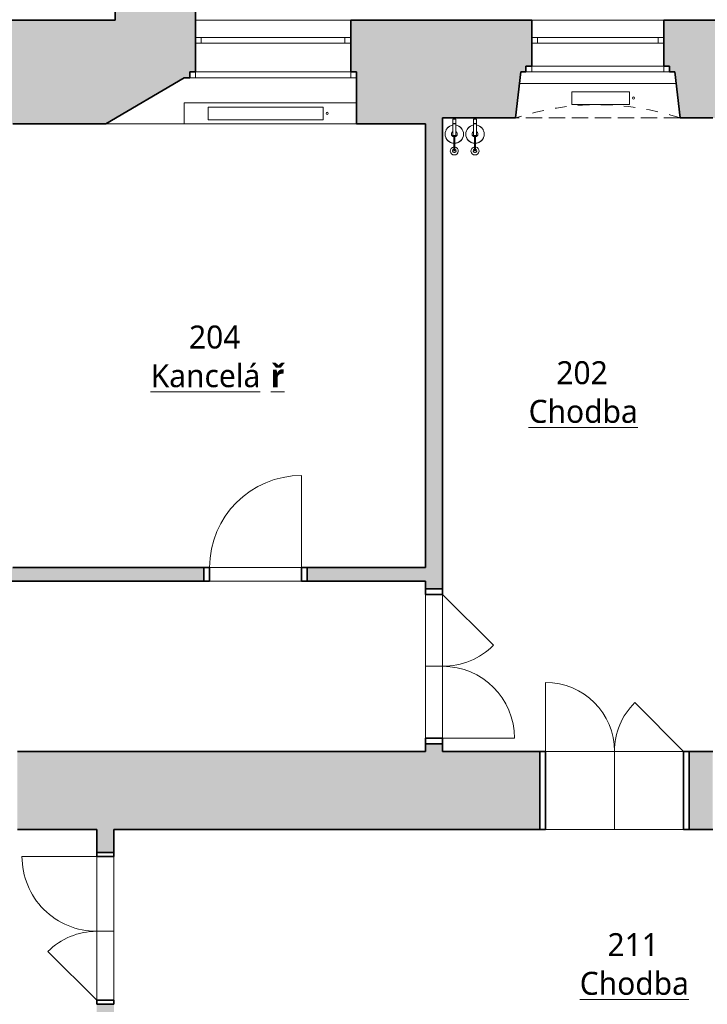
# Model space of a CAD drawing. Header units: metres. Extents: x -0.2 to 46.9, y -1.3 to 28.
# Tile 4 of 29: x 4.6 to 10.6, y 6.2 to 14.8. Entities that reach past the tile are written whole.
import ezdxf

# ---------------------------------------------------------------- set-up
doc = ezdxf.new("R2010")
doc.units = ezdxf.units.M
doc.linetypes.add('AV - Cerch_ 1 tecka 4mm', pattern=[0.006, 0.004, -0.001, 0, -0.001])
doc.layers.add('AV-MISTNOSTI', color=5, linetype='Continuous', lineweight=5, true_color=0x0000ff)
for name, color, linetype, lineweight in [('AV-SRAFY', 7, 'Continuous', 35), ('AV-STAVBA', 7, 'Continuous', 18), ('AV-VYBAVENI', 7, 'Continuous', 18)]:
    doc.layers.add(name, color=color, linetype=linetype, lineweight=lineweight)
doc.styles.add('Trebuchet MS_B', font='trebuc.ttf', dxfattribs={"height": 0.2})

# ---------------------------------------------------------------- blocks, each defined once
blk = doc.blocks.new('DO_2-L_Obl__členěné_222 - 1250x2750-981085-2NP')
at = {"layer": 'AV-STAVBA', "color": 254, "true_color": 0xcccccc}
for p, q in [((0.625, 0.57), (0.625, -0.055)), ((-0.625, -0.055), (-0.1831, 0.3869)), ((-0.625, -0.055), (0.625, -0.055)), ((-0.625, -0.205), (-0.625, -0.055)), ((0, -0.055), (0, -0.205)), ((0.625, -0.205), (0.625, -0.055)), ((-0.675, -0.205), (-0.625, -0.205)), ((-0.625, -0.205), (0.625, -0.205)), ((0.625, -0.205), (0.675, -0.205))]:
    blk.add_line(p, q, dxfattribs=at)
at = {"layer": 'AV-STAVBA', "color": 254, "lineweight": 35, "true_color": 0xcccccc}
for p, q in [((-0.625, -0.055), (-0.675, -0.055)), ((-0.675, -0.055), (-0.675, -0.205)), ((-0.625, -0.205), (-0.625, -0.055)), ((0.675, -0.055), (0.625, -0.055)), ((0.625, -0.055), (0.625, -0.205)), ((0.675, -0.205), (0.675, -0.055)), ((-0.675, -0.205), (-0.625, -0.205)), ((0.625, -0.205), (0.675, -0.205))]:
    blk.add_line(p, q, dxfattribs=at)
at = {"layer": 'AV-STAVBA', "color": 254, "linetype": 'AV - Cerch_ 1 tecka 4mm', "true_color": 0xcccccc}
for p, q in [((-0.625, -0.055), (0.625, -0.055)), ((-0.675, -0.205), (0.675, -0.205)), ((-0.625, -0.205), (0.625, -0.205))]:
    blk.add_line(p, q, dxfattribs=at)
at = {"layer": 'AV-STAVBA', "color": 254, "true_color": 0xcccccc}
for centre, start, end in [((0.625, -0.055), 90, 180), ((-0.625, -0.055), 360, 45)]:
    blk.add_arc(centre, 0.625, start, end, dxfattribs=at)
blk = doc.blocks.new('DO_1-L_Obl__členěné_1111 - 800x2020_100-969883-2NP')
at = {"layer": 'AV-STAVBA', "color": 254, "true_color": 0xcccccc}
for p, q in [((0.4, 0.73), (0.4, -0.07)), ((-0.4, -0.07), (0.4, -0.07)), ((-0.4, -0.19), (-0.4, -0.07)), ((0.4, -0.19), (0.4, -0.07)), ((0.4, -0.07), (0.4, -0.19)), ((-0.45, -0.19), (-0.4, -0.19)), ((-0.4, -0.19), (0.4, -0.19)), ((0.4, -0.19), (0.45, -0.19))]:
    blk.add_line(p, q, dxfattribs=at)
at = {"layer": 'AV-STAVBA', "color": 254, "lineweight": 35, "true_color": 0xcccccc}
for p, q in [((-0.4, -0.07), (-0.45, -0.07)), ((-0.45, -0.07), (-0.45, -0.19)), ((-0.4, -0.19), (-0.4, -0.07)), ((0.45, -0.07), (0.4, -0.07)), ((0.4, -0.07), (0.4, -0.19)), ((0.45, -0.19), (0.45, -0.07)), ((-0.45, -0.19), (-0.4, -0.19)), ((0.4, -0.19), (0.45, -0.19))]:
    blk.add_line(p, q, dxfattribs=at)
at = {"layer": 'AV-STAVBA', "color": 254, "linetype": 'AV - Cerch_ 1 tecka 4mm', "true_color": 0xcccccc}
for p, q in [((-0.4, -0.07), (0.4, -0.07)), ((-0.45, -0.19), (0.45, -0.19)), ((-0.4, -0.19), (0.4, -0.19))]:
    blk.add_line(p, q, dxfattribs=at)
at = {"layer": 'AV-STAVBA', "color": 254, "true_color": 0xcccccc}
blk.add_arc((0.4, -0.07), 0.8, 90, 180, dxfattribs=at)
blk = doc.blocks.new('DO_2-P_Obl__členěné_222 - 1200x2700_zdobné-984504-2NP')
at = {"layer": 'AV-STAVBA', "color": 254, "true_color": 0xcccccc}
for p, q in [((-0.6, 0.81), (-0.6, 0.21)), ((0.6, 0.21), (0.1757, 0.6343)), ((-0.6, 0.21), (0.6, 0.21)), ((-0.6, -0.47), (-0.6, 0.21)), ((0, 0.21), (0, -0.47)), ((0.6, -0.47), (0.6, 0.21)), ((-0.65, -0.47), (-0.6, -0.47)), ((-0.6, -0.47), (0.6, -0.47)), ((0.6, -0.47), (0.65, -0.47))]:
    blk.add_line(p, q, dxfattribs=at)
at = {"layer": 'AV-STAVBA', "color": 254, "lineweight": 35, "true_color": 0xcccccc}
for p, q in [((-0.6, 0.21), (-0.65, 0.21)), ((-0.65, 0.21), (-0.65, -0.47)), ((-0.6, -0.47), (-0.6, 0.21)), ((0.65, 0.21), (0.6, 0.21)), ((0.6, 0.21), (0.6, -0.47)), ((0.65, -0.47), (0.65, 0.21)), ((-0.65, -0.47), (-0.6, -0.47)), ((0.6, -0.47), (0.65, -0.47))]:
    blk.add_line(p, q, dxfattribs=at)
at = {"layer": 'AV-STAVBA', "color": 254, "linetype": 'AV - Cerch_ 1 tecka 4mm', "true_color": 0xcccccc}
for p, q in [((-0.6, 0.21), (0.6, 0.21)), ((-0.65, -0.47), (0.65, -0.47)), ((-0.6, -0.47), (0.6, -0.47))]:
    blk.add_line(p, q, dxfattribs=at)
at = {"layer": 'AV-STAVBA', "color": 254, "true_color": 0xcccccc}
for centre, start, end in [((-0.6, 0.21), 360, 90), ((0.6, 0.21), 135, 180)]:
    blk.add_arc(centre, 0.6, start, end, dxfattribs=at)
blk = doc.blocks.new('DO_2-L_Ocel_ - 1250x1970-985152-2NP')
at = {"layer": 'AV-STAVBA', "color": 254, "true_color": 0xcccccc}
for p, q in [((0.65, 0.7249), (0.65, 0.075)), ((-0.6, 0.075), (-0.1757, 0.4993)), ((-0.635, 0.075), (-0.635, -0.075)), ((-0.6, 0.075), (0.65, 0.075)), ((0, 0.075), (0, -0.075)), ((0.685, 0.075), (0.685, -0.075)), ((-0.6, -0.075), (0.65, -0.075))]:
    blk.add_line(p, q, dxfattribs=at)
at = {"layer": 'AV-STAVBA', "color": 254, "lineweight": 35, "true_color": 0xcccccc}
for p, q in [((-0.6, 0.075), (-0.635, 0.075)), ((-0.635, 0.075), (-0.635, -0.075)), ((-0.6, -0.075), (-0.6, 0.075)), ((0.685, 0.075), (0.65, 0.075)), ((0.65, 0.075), (0.65, -0.075)), ((0.685, -0.075), (0.685, 0.075)), ((-0.635, -0.075), (-0.6, -0.075)), ((0.65, -0.075), (0.685, -0.075))]:
    blk.add_line(p, q, dxfattribs=at)
at = {"layer": 'AV-STAVBA', "color": 254, "linetype": 'AV - Cerch_ 1 tecka 4mm', "true_color": 0xcccccc}
for p, q in [((-0.635, 0.075), (0.685, 0.075)), ((-0.6, 0.075), (0.65, 0.075)), ((-0.635, -0.075), (0.685, -0.075)), ((-0.6, -0.075), (0.65, -0.075))]:
    blk.add_line(p, q, dxfattribs=at)
at = {"layer": 'AV-STAVBA', "color": 254, "true_color": 0xcccccc}
for centre, radius, start, end in [((0.6499, 0.075), 0.6499, 89.9951, 180), ((-0.6, 0.075), 0.6, 360, 45)]:
    blk.add_arc(centre, radius, start, end, dxfattribs=at)
blk = doc.blocks.new('WI_2-2_dvojité s příčlemi_bez středního sloupku - 1150x2350-1158680-2NP')
at = {"layer": 'AV-STAVBA', "color": 254, "linetype": 'AV - Cerch_ 1 tecka 4mm', "lineweight": 13, "true_color": 0xcccccc}
for p, q in [((-0.575, 0.425), (0.575, 0.425)), ((-0.625, -0.425), (0.625, -0.425))]:
    blk.add_line(p, q, dxfattribs=at)
at = {"layer": 'AV-STAVBA', "color": 254, "true_color": 0xcccccc}
for p, q in [((-0.575, 0.225), (-0.575, 0.275)), ((-0.575, 0.275), (0.575, 0.275)), ((-0.525, 0.225), (-0.525, 0.275)), ((0.525, 0.225), (0.525, 0.275)), ((0.575, 0.225), (0.575, 0.275)), ((-0.575, 0.225), (0.575, 0.225)), ((-0.625, 0.025), (-0.625, -0.025)), ((-0.625, 0.025), (0.625, 0.025)), ((-0.575, 0.025), (-0.575, -0.025)), ((0.575, 0.025), (0.575, -0.025)), ((0.625, 0.025), (0.625, -0.025)), ((-0.625, -0.025), (0.625, -0.025))]:
    blk.add_line(p, q, dxfattribs=at)
blk = doc.blocks.new('GM_Nika se zkoseným ostěním a klenutým nadpražím - 1000x1500-1158163-2NP')
at = {"layer": 'AV-STAVBA', "color": 254, "linetype": 'AV - Cerch_ 1 tecka 4mm', "lineweight": 13, "true_color": 0xcccccc}
for p, q in [((0.67, 0.425), (-0.67, 0.425)), ((0.715, -0.425), (-0.715, -0.425))]:
    blk.add_line(p, q, dxfattribs=at)
blk.add_arc((0, -2.6053), 2.2945, 71.84343, 108.15657, dxfattribs=at)
blk = doc.blocks.new('GM_Nika_zkosené ostění - 1362_5x-1160296-2NP')
at = {"layer": 'AV-STAVBA', "color": 254, "linetype": 'AV - Cerch_ 1 tecka 4mm', "lineweight": 13, "true_color": 0xcccccc}
blk.add_line((-0.59, 0.425), (0.84, 0.425), dxfattribs=at)
blk = doc.blocks.new('WI_2-2_dvojité s příčlemi_bez středního sloupku - 1350x2350-1164986-2NP')
at = {"layer": 'AV-STAVBA', "color": 254, "linetype": 'AV - Cerch_ 1 tecka 4mm', "lineweight": 13, "true_color": 0xcccccc}
for p, q in [((-0.675, 0.45), (0.675, 0.45)), ((-0.725, -0.45), (0.725, -0.45))]:
    blk.add_line(p, q, dxfattribs=at)
at = {"layer": 'AV-STAVBA', "color": 254, "true_color": 0xcccccc}
for p, q in [((-0.675, 0.25), (-0.675, 0.3)), ((-0.675, 0.3), (0.675, 0.3)), ((-0.625, 0.25), (-0.625, 0.3)), ((0.625, 0.25), (0.625, 0.3)), ((0.675, 0.25), (0.675, 0.3)), ((-0.675, 0.25), (0.675, 0.25)), ((-0.725, 0), (-0.725, -0.05)), ((-0.725, 0), (0.725, 0)), ((-0.725, -0.05), (0.725, -0.05)), ((-0.675, 0), (-0.675, -0.05)), ((0.675, 0), (0.675, -0.05)), ((0.725, 0), (0.725, -0.05))]:
    blk.add_line(p, q, dxfattribs=at)
blk = doc.blocks.new('GM_Nika_zkosené ostění_jednostranné - 1500x3350-1167878-2NP')
at = {"layer": 'AV-STAVBA', "color": 254, "linetype": 'AV - Cerch_ 1 tecka 4mm', "lineweight": 13, "true_color": 0xcccccc}
blk.add_line((-1.305, -0.45), (1.225, -0.45), dxfattribs=at)
blk = doc.blocks.new('GM_Nika_obdélníková - 1500x900-1515694-2NP')
at = {"layer": 'AV-STAVBA', "color": 254, "linetype": 'AV - Cerch_ 1 tecka 4mm', "true_color": 0xcccccc}
blk.add_line((-0.75, 0.45), (0.75, 0.45), dxfattribs=at)
blk = doc.blocks.new('GM_Hasicí přístroj - Hasici pristroj-V2-2NP')
at = {"layer": 'AV-STAVBA', "color": 254, "lineweight": 13, "true_color": 0xcccccc}
for p, q in [((-0.0421, 0.0036), (-0.1007, 0.0036)), ((-0.0421, 0.0111), (0.0579, 0.0111)), ((-0.0421, 0.0111), (-0.0421, -0.0139)), ((0.0579, 0.0111), (0.0605, 0.0111)), ((0.0579, 0.0111), (0.0579, -0.0139)), ((0.0605, 0.0111), (0.0979, 0.0111)), ((0.0605, 0.0111), (0.0605, -0.0139)), ((0.0979, 0.0111), (0.0979, -0.0139)), ((-0.1007, -0.0064), (-0.0421, -0.0064)), ((0.0579, -0.0139), (-0.0421, -0.0139)), ((0.0605, -0.0139), (0.0579, -0.0139)), ((0.0979, -0.0139), (0.0605, -0.0139))]:
    blk.add_line(p, q, dxfattribs=at)
at = {"layer": 'AV-STAVBA', "color": 254, "lineweight": 13, "true_color": 0xcccccc, "flags": 128}
for points in [[(-0.1007, 0.0036), (-0.1035, 0.0036), (-0.1063, 0.0036), (-0.1092, 0.0036), (-0.112, 0.0036), (-0.1149, 0.0036), (-0.1177, 0.0036), (-0.1205, 0.0036), (-0.1233, 0.0036), (-0.126, 0.0036), (-0.1288, 0.0036), (-0.1315, 0.0036), (-0.1341, 0.0036), (-0.1367, 0.0036), (-0.1393, 0.0036), (-0.1418, 0.0036), (-0.1443, 0.0036), (-0.1467, 0.0036), (-0.149, 0.0036), (-0.1513, 0.0036), (-0.1535, 0.0036), (-0.1556, 0.0036), (-0.1577, 0.0036), (-0.1596, 0.0036), (-0.1615, 0.0036), (-0.1633, 0.0036), (-0.165, 0.0036), (-0.1667, 0.0036), (-0.1682, 0.0036), (-0.1696, 0.0036), (-0.1709, 0.0036), (-0.1714, 0.0036)], [(-0.1714, -0.0064), (-0.1701, -0.0064), (-0.1687, -0.0064), (-0.1673, -0.0064), (-0.1657, -0.0064), (-0.164, -0.0064), (-0.1622, -0.0064), (-0.1604, -0.0064), (-0.1584, -0.0064), (-0.1564, -0.0064), (-0.1543, -0.0064), (-0.1522, -0.0064), (-0.1499, -0.0064), (-0.1476, -0.0064), (-0.1452, -0.0064), (-0.1428, -0.0064), (-0.1403, -0.0064), (-0.1377, -0.0064), (-0.1351, -0.0064), (-0.1325, -0.0064), (-0.1298, -0.0064), (-0.1271, -0.0064), (-0.1244, -0.0064), (-0.1216, -0.0064), (-0.1188, -0.0064), (-0.116, -0.0064), (-0.1131, -0.0064), (-0.1103, -0.0064), (-0.1074, -0.0064), (-0.1046, -0.0064), (-0.1018, -0.0064), (-0.1007, -0.0064)]]:
    blk.add_lwpolyline(points, dxfattribs=at)
at = {"layer": 'AV-STAVBA', "color": 254, "lineweight": 13, "true_color": 0xcccccc}
for centre, radius, start, end in [((-0.1772, -0.0014), 0.035, 7.23753, 180), ((-0.1764, -0.0014), 0.015, 18.64917, 180), ((-0.1764, -0.0014), 0.015, 165, 180), ((-0.1764, -0.0014), 0.015, 105, 134.93615), ((-0.1714, -0.0014), 0.005, 150, 180), ((-0.1714, -0.0014), 0.005, 90, 120), ((-0.1764, -0.0014), 0.015, 45.06385, 75), ((-0.1764, -0.0014), 0.015, 18.64917, 44.93615), ((-0.0307, -0.0014), 0.08, 90, 176.37662), ((-0.0307, -0.0014), 0.08, 159.97132, 176.42822), ((-0.0307, -0.0014), 0.08, 114.97132, 155.02868), ((-0.0307, -0.0014), 0.08, 90, 110.02868), ((-0.0307, -0.0014), 0.025, 90, 169.20034), ((-0.0307, -0.0014), 0.08, 69.97132, 90), ((-0.0307, -0.0014), 0.08, 9.18677, 90), ((-0.0307, -0.0014), 0.025, 30, 90), ((-0.0307, -0.0014), 0.08, 24.97132, 65.02868), ((-0.0307, -0.0014), 0.08, 9.05555, 20.02868), ((-0.1772, -0.0014), 0.035, 180, 351.96894), ((-0.1764, -0.0014), 0.015, 174.95011, 180), ((-0.1764, -0.0014), 0.015, 180, 185.04989), ((-0.1764, -0.0014), 0.015, 180, 224.93615), ((-0.1764, -0.0014), 0.015, 180, 341.97651), ((-0.1764, -0.0014), 0.015, 240, 270), ((-0.1714, -0.0014), 0.005, 180, 210), ((-0.1714, -0.0014), 0.005, 240, 285), ((-0.1764, -0.0014), 0.015, 330, 341.97651), ((-0.0307, -0.0014), 0.08, 183.5619, 199.1942), ((-0.0307, -0.0014), 0.08, 183.6137, 270), ((-0.0307, -0.0014), 0.08, 204.97132, 245.02868), ((-0.0307, -0.0014), 0.08, 249.97132, 270), ((-0.0307, -0.0014), 0.025, 190.79953, 270), ((-0.0307, -0.0014), 0.025, 270, 330), ((-0.0307, -0.0014), 0.08, 270, 350.81323), ((-0.0307, -0.0014), 0.08, 270, 290.02868), ((-0.0307, -0.0014), 0.08, 294.97132, 335.02868), ((-0.0307, -0.0014), 0.08, 340.8058, 350.94445)]:
    blk.add_arc(centre, radius, start, end, dxfattribs=at)
for points, knots in [([(-0.1764, -0.0014), (-0.1764, -0.0009), (-0.1762, 0.0003), (-0.1753, 0.0019), (-0.1742, 0.0028), (-0.1731, 0.0033), (-0.1725, 0.0034), (-0.1723, 0.0035)], [0, 0, 0, 0, 0.1111111, 0.2222222, 0.3333333, 0.3888889, 0.4444444, 0.4444444, 0.4444444, 0.4444444]), ([(-0.1689, -0.0058), (-0.1692, -0.0059), (-0.1697, -0.0062), (-0.1705, -0.0064), (-0.1714, -0.0065), (-0.1723, -0.0064), (-0.1731, -0.0062), (-0.1742, -0.0057), (-0.1753, -0.0047), (-0.1762, -0.0032), (-0.1764, -0.002), (-0.1764, -0.0014)], [0.3333333, 0.3333333, 0.3333333, 0.3333333, 0.3888889, 0.4444444, 0.5, 0.5555556, 0.6111111, 0.6666667, 0.7777778, 0.8888889, 1, 1, 1, 1])]:
    blk.add_open_spline(points, degree=3, knots=knots, dxfattribs=at)
for points in [[(-0.1004, -0.0014), (-0.1004, -0.0009), (-0.1004, 0.0003), (-0.1005, 0.0018), (-0.1005, 0.003), (-0.1006, 0.0034), (-0.1006, 0.0035)], [(-0.1006, -0.0064), (-0.1006, -0.0063), (-0.1005, -0.0059), (-0.1005, -0.0047), (-0.1004, -0.0032), (-0.1004, -0.002), (-0.1004, -0.0014)]]:
    blk.add_open_spline(points, degree=3, dxfattribs=at)
blk = doc.blocks.new('GM_Hasicí přístroj - Hasici pristroj-V3-2NP')
at = {"layer": 'AV-STAVBA', "color": 254, "lineweight": 13, "true_color": 0xcccccc}
for p, q in [((-0.0421, 0.0036), (-0.1007, 0.0036)), ((-0.0421, 0.0111), (0.0579, 0.0111)), ((-0.0421, 0.0111), (-0.0421, -0.0139)), ((0.0579, 0.0111), (0.0605, 0.0111)), ((0.0579, 0.0111), (0.0579, -0.0139)), ((0.0605, 0.0111), (0.0979, 0.0111)), ((0.0605, 0.0111), (0.0605, -0.0139)), ((0.0979, 0.0111), (0.0979, -0.0139)), ((-0.1007, -0.0064), (-0.0421, -0.0064)), ((0.0579, -0.0139), (-0.0421, -0.0139)), ((0.0605, -0.0139), (0.0579, -0.0139)), ((0.0979, -0.0139), (0.0605, -0.0139))]:
    blk.add_line(p, q, dxfattribs=at)
at = {"layer": 'AV-STAVBA', "color": 254, "lineweight": 13, "true_color": 0xcccccc, "flags": 128}
for points in [[(-0.1007, 0.0036), (-0.1035, 0.0036), (-0.1063, 0.0036), (-0.1092, 0.0036), (-0.112, 0.0036), (-0.1149, 0.0036), (-0.1177, 0.0036), (-0.1205, 0.0036), (-0.1233, 0.0036), (-0.126, 0.0036), (-0.1288, 0.0036), (-0.1315, 0.0036), (-0.1341, 0.0036), (-0.1367, 0.0036), (-0.1393, 0.0036), (-0.1418, 0.0036), (-0.1443, 0.0036), (-0.1467, 0.0036), (-0.149, 0.0036), (-0.1513, 0.0036), (-0.1535, 0.0036), (-0.1556, 0.0036), (-0.1577, 0.0036), (-0.1596, 0.0036), (-0.1615, 0.0036), (-0.1633, 0.0036), (-0.165, 0.0036), (-0.1667, 0.0036), (-0.1682, 0.0036), (-0.1696, 0.0036), (-0.1709, 0.0036), (-0.1714, 0.0036)], [(-0.1714, -0.0064), (-0.1701, -0.0064), (-0.1687, -0.0064), (-0.1673, -0.0064), (-0.1657, -0.0064), (-0.164, -0.0064), (-0.1622, -0.0064), (-0.1604, -0.0064), (-0.1584, -0.0064), (-0.1564, -0.0064), (-0.1543, -0.0064), (-0.1522, -0.0064), (-0.1499, -0.0064), (-0.1476, -0.0064), (-0.1452, -0.0064), (-0.1428, -0.0064), (-0.1403, -0.0064), (-0.1377, -0.0064), (-0.1351, -0.0064), (-0.1325, -0.0064), (-0.1298, -0.0064), (-0.1271, -0.0064), (-0.1244, -0.0064), (-0.1216, -0.0064), (-0.1188, -0.0064), (-0.116, -0.0064), (-0.1131, -0.0064), (-0.1103, -0.0064), (-0.1074, -0.0064), (-0.1046, -0.0064), (-0.1018, -0.0064), (-0.1007, -0.0064)]]:
    blk.add_lwpolyline(points, dxfattribs=at)
at = {"layer": 'AV-STAVBA', "color": 254, "lineweight": 13, "true_color": 0xcccccc}
for centre, radius, start, end in [((-0.1772, -0.0014), 0.035, 7.23753, 180), ((-0.1764, -0.0014), 0.015, 18.64917, 180), ((-0.1764, -0.0014), 0.015, 165, 180), ((-0.1764, -0.0014), 0.015, 105, 134.93615), ((-0.1714, -0.0014), 0.005, 150, 180), ((-0.1714, -0.0014), 0.005, 90, 120), ((-0.1764, -0.0014), 0.015, 45.06385, 75), ((-0.1764, -0.0014), 0.015, 18.64917, 44.93615), ((-0.0307, -0.0014), 0.08, 90, 176.37662), ((-0.0307, -0.0014), 0.08, 159.2851, 176.42822), ((-0.0307, -0.0014), 0.08, 114.97132, 155.02868), ((-0.0307, -0.0014), 0.08, 90, 110.02868), ((-0.0307, -0.0014), 0.025, 90, 169.20034), ((-0.0307, -0.0014), 0.08, 69.97132, 90), ((-0.0307, -0.0014), 0.08, 9.18677, 90), ((-0.0307, -0.0014), 0.025, 30, 90), ((-0.0307, -0.0014), 0.08, 24.97132, 65.02868), ((-0.0307, -0.0014), 0.08, 9.05555, 20.02868), ((-0.1772, -0.0014), 0.035, 180, 351.96894), ((-0.1764, -0.0014), 0.015, 174.95011, 180), ((-0.1764, -0.0014), 0.015, 180, 185.04989), ((-0.1764, -0.0014), 0.015, 180, 224.93615), ((-0.1764, -0.0014), 0.015, 180, 341.97651), ((-0.1764, -0.0014), 0.015, 240, 270), ((-0.1714, -0.0014), 0.005, 180, 210), ((-0.1714, -0.0014), 0.005, 240, 285), ((-0.1764, -0.0014), 0.015, 330, 341.97651), ((-0.0307, -0.0014), 0.08, 183.5619, 200.02868), ((-0.0307, -0.0014), 0.08, 183.6137, 270), ((-0.0307, -0.0014), 0.08, 204.97132, 245.02868), ((-0.0307, -0.0014), 0.08, 249.97132, 270), ((-0.0307, -0.0014), 0.025, 190.79953, 270), ((-0.0307, -0.0014), 0.025, 270, 330), ((-0.0307, -0.0014), 0.08, 270, 350.81323), ((-0.0307, -0.0014), 0.08, 270, 290.02868), ((-0.0307, -0.0014), 0.08, 294.97132, 335.02868), ((-0.0307, -0.0014), 0.08, 339.97132, 350.94445)]:
    blk.add_arc(centre, radius, start, end, dxfattribs=at)
for points, knots in [([(-0.1764, -0.0014), (-0.1764, -0.0009), (-0.1762, 0.0003), (-0.1753, 0.0019), (-0.1742, 0.0028), (-0.1731, 0.0033), (-0.1725, 0.0034), (-0.1723, 0.0035)], [0, 0, 0, 0, 0.1111111, 0.2222222, 0.3333333, 0.3888889, 0.4444444, 0.4444444, 0.4444444, 0.4444444]), ([(-0.1689, -0.0058), (-0.1692, -0.0059), (-0.1697, -0.0062), (-0.1705, -0.0064), (-0.1714, -0.0065), (-0.1723, -0.0064), (-0.1731, -0.0062), (-0.1742, -0.0057), (-0.1753, -0.0047), (-0.1762, -0.0032), (-0.1764, -0.002), (-0.1764, -0.0014)], [0.3333333, 0.3333333, 0.3333333, 0.3333333, 0.3888889, 0.4444444, 0.5, 0.5555556, 0.6111111, 0.6666667, 0.7777778, 0.8888889, 1, 1, 1, 1])]:
    blk.add_open_spline(points, degree=3, knots=knots, dxfattribs=at)
for points in [[(-0.1004, -0.0014), (-0.1004, -0.0009), (-0.1004, 0.0003), (-0.1005, 0.0018), (-0.1005, 0.003), (-0.1006, 0.0034), (-0.1006, 0.0035)], [(-0.1006, -0.0064), (-0.1006, -0.0063), (-0.1005, -0.0059), (-0.1005, -0.0047), (-0.1004, -0.0032), (-0.1004, -0.002), (-0.1004, -0.0014)]]:
    blk.add_open_spline(points, degree=3, dxfattribs=at)
blk = doc.blocks.new('D0089 - 1514 - OÚPSŘ_Benešova_rvt-1-2NP')
at = {"layer": 'AV-SRAFY', "lineweight": 18, "true_color": 0xcccccc}
h = blk.add_hatch(color=254, dxfattribs=at)
h.paths.add_polyline_path([(5.9155, 14.7482), (6.1548, 14.7482), (6.1548, 15.7556), (5.7348, 15.7556), (5.7348, 15.6806), (5.4548, 15.6806), (5.4548, 14.7482)])
h.paths.add_polyline_path([(5.7348, 17.5556), (6.1548, 17.5556), (6.1548, 18.9632), (5.7548, 18.9632), (5.7548, 18.8632), (5.4548, 18.8632), (5.4548, 17.6306), (5.7348, 17.6306)])
h.paths.add_polyline_path([(6.1548, 20.0632), (6.1548, 21.3232), (5.7548, 21.3232), (5.7548, 21.2232), (5.4548, 21.2232), (5.4548, 20.1632), (5.7548, 20.1632), (5.7548, 20.0632)])
h.paths.add_polyline_path([(5.7548, 22.4232), (6.1548, 22.4232), (6.1548, 23.2282), (5.4548, 23.2282), (5.4548, 22.5232), (5.7548, 22.5232)])
h = blk.add_hatch(color=254, dxfattribs=at)
h.paths.add_polyline_path([(1.1348, 13.8482), (1.1348, 14.7482), (0.2248, 14.7482), (0.2248, 13.8482)])
h.paths.add_polyline_path([(7.5548, 13.8482), (8.2298, 13.8482), (8.2298, 14.7482), (7.5048, 14.7482), (7.5048, 14.2982), (7.5548, 14.2982), (7.5548, 13.8909)])
h.paths.add_polyline_path([(5.3748, 13.8482), (6.0548, 14.2482), (6.1048, 14.2482), (6.1048, 14.2982), (6.1548, 14.2982), (6.1548, 14.7482), (4.3748, 14.7482), (4.3748, 13.8482), (4.5648, 13.8482)])
h = blk.add_hatch(color=254, dxfattribs=at)
h.paths.add_polyline_path([(8.3048, 13.8982), (8.9398, 13.8982), (8.9848, 14.2982), (9.0298, 14.2982), (9.0298, 14.3482), (9.0798, 14.3482), (9.0798, 14.7482), (8.2298, 14.7482), (8.2298, 13.8982)])
h.paths.add_polyline_path([(11.2848, 13.8982), (11.2848, 14.7482), (10.2298, 14.7482), (10.2298, 14.3482), (10.2798, 14.3482), (10.2798, 14.2982), (10.3248, 14.2982), (10.3698, 13.8982), (10.6548, 13.8982)])
h = blk.add_hatch(color=254, dxfattribs=at)
h.paths.add_polyline_path([(8.3048, 8.3882), (8.3048, 8.4532), (8.1548, 8.4532), (8.1548, 8.3882)])
h.paths.add_polyline_path([(8.1548, 9.8032), (8.3048, 9.8032), (8.3048, 13.8982), (8.2298, 13.8982), (8.2298, 13.8482), (8.1548, 13.8482), (8.1548, 9.8682)])
h = blk.add_hatch(color=254, dxfattribs=at)
h.paths.add_polyline_path([(7.4256, 9.8682), (8.1548, 9.8682), (8.1548, 9.9882), (7.1273, 9.9882), (7.1273, 9.8682)])
h.paths.add_polyline_path([(3.3986, 9.8682), (6.2273, 9.8682), (6.2273, 9.9882), (2.6548, 9.9882), (2.6548, 9.8682)])
h = blk.add_hatch(color=254, dxfattribs=at)
h.paths.add_polyline_path([(10.6548, 7.7082), (10.6548, 8.3882), (10.4498, 8.3882), (10.4498, 7.7082)])
h.paths.add_polyline_path([(9.1498, 7.7082), (9.1498, 8.3882), (4.6048, 8.3882), (4.6048, 7.7082), (7.4256, 7.7082)])
h.paths.add_polyline_path([(1.0048, 7.7082), (1.0048, 8.3882), (0.2248, 8.3882), (0.2248, 7.7082)])
h = blk.add_hatch(color=254, dxfattribs=at)
h.paths.add_polyline_path([(5.4448, 0.8282), (5.4448, 6.1882), (5.2948, 6.1882), (5.2948, 0.8282), (5.4121, 0.8282)])
h.paths.add_polyline_path([(5.4448, 7.5082), (5.4448, 7.7082), (5.2948, 7.7082), (5.2948, 7.5082)])
at = {"layer": 'AV-STAVBA', "color": 254, "lineweight": 35, "true_color": 0xcccccc}
for p, q in [((5.4548, 15.6806), (5.4548, 14.7482)), ((6.1548, 14.7482), (6.1548, 15.7556)), ((5.4548, 14.7482), (4.3748, 14.7482)), ((6.1548, 14.2982), (6.1548, 14.7482)), ((8.2298, 14.7482), (7.5048, 14.7482)), ((7.5048, 14.7482), (7.5048, 14.2982)), ((9.0798, 14.7482), (8.2298, 14.7482)), ((9.0798, 14.3482), (9.0798, 14.7482)), ((11.2848, 14.7482), (10.2298, 14.7482)), ((10.2298, 14.7482), (10.2298, 14.3482)), ((9.0298, 14.2982), (9.0298, 14.3482)), ((9.0298, 14.3482), (9.0798, 14.3482)), ((10.2298, 14.3482), (10.2798, 14.3482)), ((10.2798, 14.3482), (10.2798, 14.2982)), ((5.3748, 13.8482), (6.0548, 14.2482)), ((6.0548, 14.2482), (6.1048, 14.2482)), ((6.1048, 14.2482), (6.1048, 14.2982)), ((6.1048, 14.2982), (6.1548, 14.2982)), ((7.5048, 14.2982), (7.5548, 14.2982)), ((7.5548, 14.2982), (7.5548, 13.8482)), ((8.9398, 13.8982), (8.9848, 14.2982)), ((8.9848, 14.2982), (9.0298, 14.2982)), ((10.2798, 14.2982), (10.3248, 14.2982)), ((10.3248, 14.2982), (10.3698, 13.8982)), ((8.3048, 9.8032), (8.3048, 13.8982)), ((8.3048, 13.8982), (8.9398, 13.8982)), ((10.3698, 13.8982), (10.6548, 13.8982)), ((4.5648, 13.8482), (5.3748, 13.8482)), ((7.5548, 13.8482), (8.1548, 13.8482)), ((8.1548, 13.8482), (8.1548, 9.9882)), ((6.2273, 9.9882), (4.5648, 9.9882)), ((6.2273, 9.8682), (6.2273, 9.9882)), ((8.1548, 9.9882), (7.1273, 9.9882)), ((7.1273, 9.9882), (7.1273, 9.8682)), ((2.6548, 9.8682), (6.2273, 9.8682)), ((7.1273, 9.8682), (8.1548, 9.8682)), ((8.1548, 9.8682), (8.1548, 9.8032)), ((8.1548, 9.8032), (8.3048, 9.8032)), ((8.1548, 8.4532), (8.1548, 8.3882)), ((8.3048, 8.4532), (8.1548, 8.4532)), ((8.3048, 8.3882), (8.3048, 8.4532)), ((8.1548, 8.3882), (4.6048, 8.3882)), ((9.1498, 8.3882), (8.3048, 8.3882)), ((9.1498, 7.7082), (9.1498, 8.3882)), ((10.6548, 8.3882), (10.4498, 8.3882)), ((10.4498, 8.3882), (10.4498, 7.7082)), ((4.6048, 7.7082), (5.2948, 7.7082)), ((5.2948, 7.7082), (5.2948, 7.5082)), ((5.4448, 7.7082), (9.1498, 7.7082)), ((5.4448, 7.5082), (5.4448, 7.7082)), ((10.4498, 7.7082), (10.6548, 7.7082)), ((5.2948, 7.5082), (5.4448, 7.5082))]:
    blk.add_line(p, q, dxfattribs=at)
at = {"layer": 'AV-STAVBA', "color": 254, "true_color": 0xcccccc}
for p, q in [((6.1548, 14.7482), (7.5048, 14.7482)), ((9.0798, 14.7482), (10.2298, 14.7482)), ((9.0798, 14.3482), (10.2298, 14.3482)), ((6.1548, 14.2982), (7.5048, 14.2982)), ((8.9736, 14.1982), (10.3361, 14.1982)), ((6.0548, 13.8482), (6.0548, 14.0282)), ((6.0548, 14.0282), (7.5548, 14.0282)), ((6.0548, 13.8482), (5.3748, 13.8482)), ((6.2773, 9.9882), (7.0773, 9.9882)), ((6.2773, 9.8682), (7.0773, 9.8682)), ((8.1548, 9.7532), (8.1548, 8.5032)), ((8.3048, 9.7532), (8.3048, 8.5032)), ((9.1998, 8.3882), (10.3998, 8.3882)), ((5.2948, 6.2232), (5.2948, 7.4732)), ((5.4448, 7.4732), (5.4448, 6.2232))]:
    blk.add_line(p, q, dxfattribs=at)
at = {"layer": 'AV-STAVBA', "color": 254, "lineweight": 18, "true_color": 0xcccccc}
for name, p in [('WI_2-2_dvojité s příčlemi_bez středního sloupku - 1350x2350-1164986-2NP', (6.8298, 14.2982)), ('GM_Nika se zkoseným ostěním a klenutým nadpražím - 1000x1500-1158163-2NP', (9.6548, 14.3232)), ('WI_2-2_dvojité s příčlemi_bez středního sloupku - 1150x2350-1158680-2NP', (9.6548, 14.3232)), ('GM_Nika_zkosené ostění_jednostranné - 1500x3350-1167878-2NP', (6.6798, 14.2982)), ('DO_1-L_Obl__členěné_1111 - 800x2020_100-969883-2NP', (6.6773, 10.0582)), ('DO_2-P_Obl__členěné_222 - 1200x2700_zdobné-984504-2NP', (9.7998, 8.1782))]:
    blk.add_blockref(name, p, dxfattribs=at)
for name, p, rotation in [('GM_Hasicí přístroj - Hasici pristroj-V2-2NP', (8.4048, 13.7882), 89.9999999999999), ('GM_Hasicí přístroj - Hasici pristroj-V3-2NP', (8.5848, 13.7882), 89.9999999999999), ('GM_Nika_zkosené ostění - 1362_5x-1160296-2NP', (9.7798, 14.3232), 180), ('GM_Nika_obdélníková - 1500x900-1515694-2NP', (6.8048, 14.2982), 180), ('DO_2-L_Obl__členěné_222 - 1250x2750-981085-2NP', (8.3598, 9.1282), 269.9999999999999), ('DO_2-L_Ocel_ - 1250x1970-985152-2NP', (5.3698, 6.8232), 89.99999999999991)]:
    blk.add_blockref(name, p, dxfattribs=dict(at, rotation=rotation))
blk = doc.blocks.new('PF_Žebrový radiátor - 500x550_23-861964-2NP')
at = {"layer": 'AV-VYBAVENI', "color": 5, "true_color": 0x0000ff}
for p, q in [((-0.25, 0.055), (-0.25, -0.055)), ((0.25, 0.055), (-0.25, 0.055)), ((0.25, -0.055), (0.25, 0.055)), ((-0.25, -0.055), (0.25, -0.055))]:
    blk.add_line(p, q, dxfattribs=at)
blk.add_circle((0.2854, 0), 0.01, dxfattribs=at)
blk = doc.blocks.new('PF_Žebrový radiátor - 1000x550_23-862569-2NP')
at = {"layer": 'AV-VYBAVENI', "color": 5, "true_color": 0x0000ff}
for p, q in [((-0.5, 0.055), (-0.5, -0.055)), ((0.5, 0.055), (-0.5, 0.055)), ((0.5, -0.055), (0.5, 0.055)), ((-0.5, -0.055), (0.5, -0.055))]:
    blk.add_line(p, q, dxfattribs=at)
blk.add_circle((0.5354, 0), 0.01, dxfattribs=at)

msp = doc.modelspace()

# ---------------------------------------------------------------- block references
at = {"lineweight": 5}
msp.add_blockref('D0089 - 1514 - OÚPSŘ_Benešova_rvt-1-2NP', (0, 0), dxfattribs=at)
at = {"layer": 'AV-VYBAVENI', "color": 5, "true_color": 0x0000ff}
for name, p in [('PF_Žebrový radiátor - 500x550_23-861964-2NP', (9.6798, 14.0707)), ('PF_Žebrový radiátor - 1000x550_23-862569-2NP', (6.7646, 13.9376))]:
    msp.add_blockref(name, p, dxfattribs=at)

# ---------------------------------------------------------------- texts
at = {"layer": 'AV-MISTNOSTI', "char_height": 0.2, "attachment_point": 1, "style": 'Trebuchet MS_B'}
for s, insert, width in [('204', (6.0983, 12.0924), 0.601266), ('\\LKancelá', (5.7643, 11.7561), 1.266666), ('\\L\\fTrebuchet MS|b1|i0|c238|p34|;\\Lř', (6.8094, 11.7561), 0.144304), ('202', (9.2942, 11.7823), 0.601266), ('\\LChodba', (9.0527, 11.446), 1.186497), ('211', (9.739, 6.8072), 0.601266), ('\\LChodba', (9.4975, 6.4709), 1.186497)]:
    msp.add_mtext(s, dxfattribs=dict(at, insert=insert, width=width))

doc.saveas('drawing.dxf')
